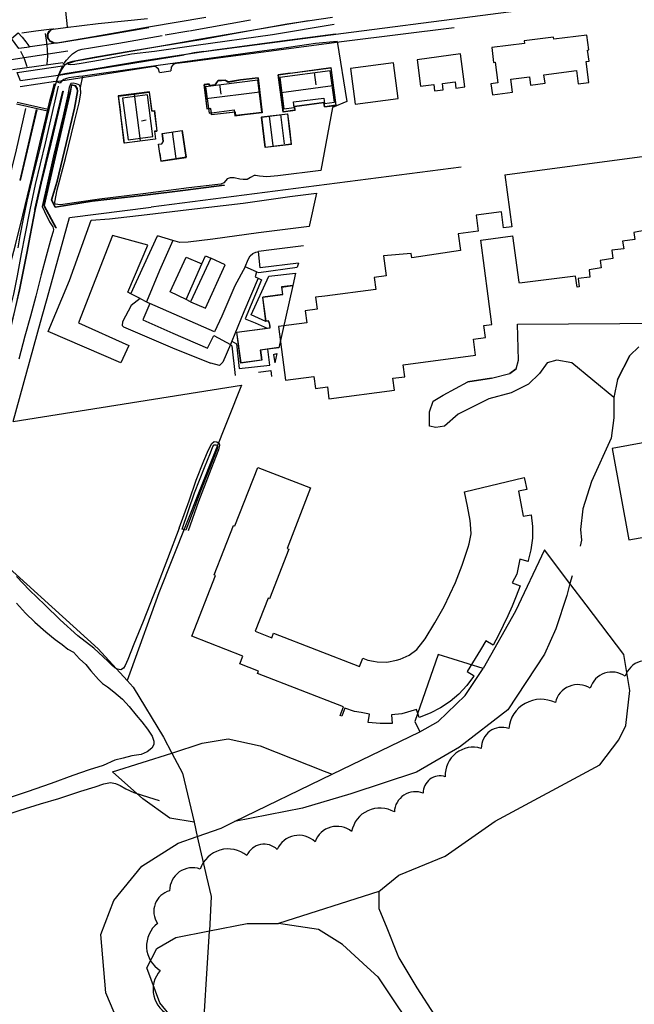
# Model space of a CAD drawing. Header units: metres. Extents: x 89795 to 94000, y 463250 to 466585.
# Tile 233 of 243: x 91450 to 91632, y 465790 to 466082. Entities that reach past the tile are written whole.
import ezdxf

# ---------------------------------------------------------------- set-up
doc = ezdxf.new("R2010")
doc.units = ezdxf.units.M
doc.layers.add('96.0_forest', color=71, linetype='Continuous')
doc.layers.add('XXX_Background', color=3, linetype='Continuous')

msp = doc.modelspace()

# ---------------------------------------------------------------- linework, layer by layer
at = {"layer": '96.0_forest'}
msp.add_lwpolyline([(91640.48, 465890.4, 0.520567), (91629.77, 465887.12, 0.520567), (91619.42, 465883.57, 0.520567), (91609.08, 465879.32, 0.520567), (91595.21, 465871.63, 0.520567), (91587.08, 465865.73, 0.520567), (91576.4, 465857.32, 0.520567), (91569.84, 465852.39, 0.520567), (91561.28, 465846.84, 0.520567), (91548.59, 465841.01, 0.520567), (91537.72, 465838, 0.520567), (91526.52, 465835.73, 0.520567), (91517.5, 465833.94, 0.520567), (91503.64, 465829.89, 0.520567), (91494.56, 465823.44, 0.520567), (91490.98, 465813.78, 0.520567), (91491.78, 465799.75, 0.520567), (91494.96, 465786.37, 0.520567)], format="xyb", dxfattribs=at)
at = {"layer": 'XXX_Background'}
for points in [[(91504.74, 466072.6), (91546.17, 466078.02), (91584.48, 466083.01), (91608.09, 466086.08), (91619.07, 466087.68), (91629.78, 466089.63), (91629.7, 466090.36)], [(91500, 466075.68), (91502.63, 466076.14), (91535.8, 466081.83)], [(91460.13, 466079.32), (91459.07, 466078.82), (91458.44, 466077.83), (91458.42, 466076.65), (91459.04, 466075.65), (91460.1, 466075.13), (91461.27, 466075.24)], [(91463.13, 466075.5), (91475.79, 466077.55), (91488.41, 466079.75)], [(91500, 466069.57), (91546.34, 466075.64), (91579.01, 466079.7)], [(91461.27, 466075.24), (91463.13, 466075.5)], [(91466.71, 466069.89), (91500, 466075.68)], [(91619.05, 466069.74), (91618.63, 466073.03), (91618.99, 466073.08), (91618.42, 466077.51), (91608.63, 466076.26), (91608.54, 466076.92), (91599.83, 466075.81), (91599.93, 466075.04), (91590.16, 466073.79), (91590.72, 466069.38), (91591.16, 466069.44), (91591.95, 466063.31), (91589.94, 466063.05), (91590.36, 466059.76), (91596.32, 466060.52), (91595.82, 466064.41), (91601.37, 466065.12), (91601.69, 466062.66), (91606.01, 466063.21), (91605.68, 466065.72), (91615.3, 466066.95), (91615.8, 466063.03), (91618.96, 466063.43), (91618.17, 466069.63), (91619.05, 466069.74)], [(91504.74, 466072.6), (91501.81, 466072.19), (91500, 466071.87)], [(91461.69, 466065.64), (91498.89, 466071.65)], [(91463.48, 466068.72), (91466.71, 466069.89)], [(91500, 466071.87), (91499.45, 466071.76), (91498.89, 466071.65)], [(91582.16, 466062.08), (91580.87, 466071.88), (91568.02, 466070.19), (91569.06, 466062.3), (91572.95, 466062.81), (91573.2, 466060.92), (91575.76, 466061.25), (91575.52, 466063.12), (91579.28, 466063.61), (91579.52, 466061.73), (91582.16, 466062.08)], [(91461.03, 466063.72), (91489.43, 466068.21)], [(91463.48, 466068.72), (91462.49, 466067.24), (91461.69, 466065.64)], [(91491.57, 466066.39), (91491.23, 466067.36), (91490.44, 466068.02), (91489.43, 466068.21)], [(91491.57, 466066.39), (91494.89, 466066.84)], [(91496.69, 466069.14), (91495.66, 466068.78), (91494.99, 466067.92), (91494.89, 466066.84)], [(91496.69, 466069.14), (91500, 466069.57)], [(91543.49, 466057.53), (91542.27, 466066.86), (91527.29, 466064.9), (91528.5, 466055.61), (91531.58, 466056.01), (91531.37, 466057.64), (91540.34, 466058.81), (91540.56, 466057.14), (91543.49, 466057.53)], [(91562.44, 466058.67), (91561.06, 466069.27), (91548.24, 466067.6), (91549.61, 466057.01), (91562.44, 466058.67)], [(91461.69, 466065.64), (91461.33, 466064.69), (91461.03, 466063.72)], [(91521.96, 466054.56), (91520.71, 466064.11), (91505.26, 466062.09), (91506.28, 466054.32), (91513.72, 466055.3), (91513.96, 466053.51), (91521.96, 466054.56)], [(91489.61, 466047.38), (91487.97, 466059.76), (91480.62, 466058.79), (91482.25, 466046.41), (91489.61, 466047.38)], [(91594.05, 466035.97), (91635.53, 466041.54)], [(91581.1, 466038.26), (91489.06, 466026.42)], [(91594.05, 466035.97), (91596.12, 466020.57)], [(91464.88, 466023.36), (91489.06, 466026.42)], [(91458.73, 466001.08), (91464.88, 466023.36)], [(91596.12, 466020.57), (91593.69, 466020.26), (91593.06, 466025.02), (91585.51, 466024), (91586.12, 466019.26), (91580.19, 466018.5), (91580.93, 466013.55), (91566.49, 466011.41), (91566.31, 466012.66), (91558.06, 466011.96), (91558.84, 466006.02), (91555.28, 466005.55), (91555.75, 466002), (91540.65, 466000)], [(91589.09, 466000), (91586.9, 466016.64), (91596.48, 466017.91)], [(91635.92, 466019.58), (91632.35, 466018.88), (91632.66, 466016.82), (91629, 466016.3), (91629.36, 466014), (91625.78, 466013.59), (91626.13, 466011.12), (91622.37, 466010.54), (91622.66, 466008.42), (91619.08, 466007.82), (91619.32, 466005.65), (91615.83, 466005.22), (91616.12, 466002.79), (91615.57, 466002.66), (91615.06, 466005.94), (91598.37, 466003.84), (91598.33, 466004.16), (91596.48, 466017.91)], [(91456.29, 465992.25), (91458.73, 466001.08)], [(91540.65, 466000), (91537.9, 465999.64), (91538.38, 465996.08), (91534.83, 465995.6), (91535.3, 465992.06), (91526.93, 465990.93), (91529, 465975.04), (91537.35, 465976.14), (91537.82, 465972.57), (91541.39, 465973.03), (91541.85, 465969.48), (91561.29, 465972.03), (91560.82, 465975.6), (91564.38, 465976.08), (91563.92, 465979.64), (91585.35, 465982.45), (91584.73, 465987.22), (91588.29, 465987.69), (91587.82, 465991.25), (91590.19, 465991.56), (91589.09, 466000)], [(91448.16, 465962.78), (91456.29, 465992.25)], [(91597.78, 465991.63), (91643.29, 465991.98)], [(91598.15, 465980.95), (91597.78, 465991.63)], [(91633.82, 465984.93), (91631.18, 465982.37)], [(91631.18, 465982.37), (91627.51, 465975.25)], [(91627.51, 465975.25), (91631.18, 465982.37)], [(91597.41, 465978.45), (91598.15, 465980.95)], [(91606.59, 465980.23), (91604.39, 465977.03)], [(91609.52, 465980.95), (91606.59, 465980.23)], [(91613.93, 465980.23), (91609.52, 465980.95)], [(91626.4, 465969.91), (91613.93, 465980.23)], [(91590.07, 465975.6), (91595.58, 465977.03)], [(91595.58, 465977.03), (91597.41, 465978.45)], [(91597.41, 465978.45), (91595.58, 465977.03)], [(91604.39, 465977.03), (91601.08, 465973.83)], [(91601.08, 465973.83), (91604.39, 465977.03)], [(91448.16, 465962.78), (91515.91, 465973.59)], [(91515.91, 465973.59), (91491.38, 465911.94)], [(91575.76, 465970.62), (91583.1, 465974.54)], [(91583.1, 465974.54), (91590.07, 465975.6)], [(91590.07, 465975.6), (91583.1, 465974.54)], [(91601.08, 465973.83), (91595.95, 465971.33)], [(91627.51, 465975.25), (91626.4, 465969.91)], [(91572.83, 465968.84), (91575.76, 465970.62)], [(91595.95, 465971.33), (91589.34, 465969.55)], [(91571.73, 465965.64), (91572.83, 465968.84)], [(91589.34, 465969.55), (91580.17, 465964.92)], [(91626.4, 465969.91), (91626.4, 465963.86)], [(91571.73, 465961.36), (91571.73, 465965.64)], [(91580.17, 465964.92), (91576.13, 465961.36)], [(91626.4, 465963.86), (91625.67, 465957.8)], [(91573.56, 465961.01), (91571.73, 465961.36)], [(91576.13, 465961.36), (91573.56, 465961.01)], [(91625.67, 465957.8), (91619.8, 465944.99)], [(91635.66, 465956.57), (91625.9, 465954.77), (91630.89, 465927.61), (91639.85, 465929.26), (91639.02, 465933.81), (91643.77, 465934.68), (91643.31, 465937.19)], [(91546.21, 465878.05), (91520.68, 465888), (91520.94, 465888.65), (91515.36, 465890.82), (91516.26, 465893.15), (91501.16, 465899.03), (91508.19, 465917.1), (91507.83, 465917.24), (91513.55, 465931.92), (91513.96, 465931.77), (91520.74, 465949.16), (91536.42, 465943.05), (91529.43, 465925.1), (91529.99, 465924.89), (91524.26, 465910.17), (91523.81, 465910.34), (91519.97, 465900.48), (91524.88, 465898.56), (91525.41, 465899.91), (91550.9, 465889.99)], [(91582.05, 465941.88), (91599.81, 465946.16), (91599.92, 465945.74), (91599.86, 465945.72), (91600.57, 465942.59), (91598.13, 465942.04)], [(91619.8, 465944.99), (91617.23, 465936.8)], [(91583.73, 465933.41), (91582.98, 465937.67), (91582.05, 465941.88)], [(91598.13, 465942.04), (91598.86, 465938.38), (91599.47, 465934.7)], [(91617.23, 465936.8), (91616.5, 465930.75)], [(91599.47, 465934.7), (91601.92, 465935.11), (91602.28, 465931.56), (91602.25, 465928.12), (91601.82, 465924.7), (91601.03, 465921.46), (91600.98, 465921.22), (91598.56, 465921.88), (91597.65, 465917.47), (91596.23, 465914.83), (91598.59, 465914.02), (91597.42, 465910.91), (91596.22, 465907.97), (91594.93, 465905.06), (91593.56, 465902.17), (91592.14, 465899.33), (91590.58, 465896.41), (91588.39, 465897.63), (91586.88, 465895.03), (91585.26, 465892.37), (91582.84, 465888.56), (91584.95, 465887.22), (91584.8, 465887.03), (91582.8, 465884.36), (91580.45, 465881.86), (91577.82, 465879.64), (91574.96, 465877.72), (91571.91, 465876.15), (91568.59, 465874.88), (91567.83, 465877.26), (91563.45, 465876.02), (91560.44, 465875.65), (91560.63, 465873.16), (91557.06, 465873.08), (91553.52, 465873.41), (91553.88, 465875.86), (91551.42, 465876.33), (91549.43, 465876.7), (91546.57, 465877.67), (91545.64, 465875.3), (91545.2, 465875.47), (91546.21, 465878.05)], [(91583.51, 465926.5), (91584.07, 465929.38), (91583.92, 465932.31)], [(91583.92, 465932.31), (91583.73, 465933.41)], [(91616.5, 465930.75), (91616.86, 465927.54)], [(91438.31, 465926.97), (91473.36, 465895.26)], [(91583.19, 465925.42), (91583.51, 465926.5)], [(91616.86, 465927.54), (91616.39, 465925.78)], [(91579.39, 465914.98), (91581.44, 465920.15), (91583.19, 465925.42)], [(91605.84, 465924.65), (91597.19, 465906.46)], [(91613.4, 465914.68), (91605.84, 465924.65)], [(91576.03, 465907.82), (91577.77, 465911.37), (91579.39, 465914.98)], [(91614.01, 465916.94), (91613.4, 465914.68)], [(91491.38, 465911.94), (91483.15, 465889.11)], [(91613.4, 465914.68), (91612.46, 465911.16)], [(91618.19, 465908.38), (91613.4, 465914.68)], [(91612.46, 465911.16), (91609.16, 465901.2)], [(91570.38, 465898.25), (91573.33, 465902.96), (91576.03, 465907.82)], [(91597.19, 465906.46), (91587.66, 465889.47)], [(91629.38, 465893.64), (91618.19, 465908.38)], [(91609.16, 465901.2), (91605.85, 465893.72)], [(91563.01, 465892.23), (91565.64, 465893.38), (91567.93, 465895.1), (91569.76, 465897.32)], [(91569.76, 465897.32), (91570.38, 465898.25)], [(91473.36, 465895.26), (91481.99, 465885.89)], [(91550.9, 465889.99), (91551.88, 465892.47)], [(91551.88, 465892.47), (91553.43, 465891.94), (91555.04, 465891.6)], [(91555.04, 465891.6), (91556.14, 465891.44)], [(91556.14, 465891.44), (91559.08, 465891.31), (91561.95, 465891.89)], [(91561.95, 465891.89), (91563.01, 465892.23)], [(91574.25, 465893.64), (91567.39, 465873.66)], [(91587.66, 465889.47), (91574.25, 465893.64)], [(91605.85, 465893.72), (91594.95, 465877.16)], [(91631.17, 465882.91), (91629.38, 465893.64)], [(91483.15, 465889.11), (91481.99, 465885.89)], [(91582.29, 465881.41), (91587.66, 465889.47)], [(91481.99, 465885.89), (91483.79, 465883.94)], [(91483.79, 465883.94), (91492.72, 465869.04)], [(91629.98, 465872.47), (91631.17, 465882.91)], [(91574.25, 465873.66), (91582.29, 465881.41)], [(91594.95, 465877.16), (91580.64, 465866.12)], [(91567.39, 465873.66), (91568.88, 465870.68)], [(91568.88, 465870.68), (91574.25, 465873.66)], [(91627.89, 465868.29), (91629.98, 465872.47)], [(91492.72, 465869.04), (91495.24, 465864.26)], [(91504.18, 465867.25), (91511.96, 465868.59)], [(91511.96, 465868.59), (91521.49, 465866.51)], [(91542.81, 465858.03), (91568.88, 465870.68)], [(91622.23, 465860.84), (91627.89, 465868.29)], [(91495.24, 465864.26), (91504.18, 465867.25)], [(91521.49, 465866.51), (91540.42, 465858.98)], [(91580.64, 465866.12), (91567.8, 465858.65)], [(91477.59, 465858.77), (91495.24, 465864.26)], [(91495.24, 465864.26), (91498.38, 465858.32)], [(91591.23, 465844.14), (91622.23, 465860.84)], [(91486.63, 465850.7), (91477.59, 465858.77)], [(91498.38, 465858.32), (91501.82, 465843.84)], [(91513.82, 465843.97), (91542.81, 465858.03)], [(91540.42, 465858.98), (91542.81, 465858.03)], [(91567.8, 465858.65), (91548.35, 465852.24)], [(91494.67, 465845.04), (91486.63, 465850.7)], [(91548.35, 465852.24), (91534.04, 465847.97)], [(91534.04, 465847.97), (91513.82, 465843.97)], [(91501.82, 465843.84), (91494.67, 465845.04)], [(91501.82, 465843.84), (91502.77, 465839.58)], [(91502.77, 465839.58), (91509.87, 465842.06)], [(91509.87, 465842.06), (91513.82, 465843.97)], [(91576.33, 465833.71), (91591.23, 465844.14)], [(91497.06, 465837.58), (91502.77, 465839.58)], [(91502.77, 465839.58), (91505.55, 465827.55)], [(91486.33, 465830.72), (91497.06, 465837.58)], [(91562.62, 465828.04), (91576.33, 465833.71)], [(91477.98, 465820.59), (91486.33, 465830.72)], [(91505.55, 465827.55), (91506.89, 465821.78)], [(91556.66, 465823.27), (91562.62, 465828.04)], [(91506.89, 465821.78), (91506.43, 465811.52)], [(91556.66, 465823.27), (91526.86, 465813.73)], [(91556.66, 465823.27), (91556.66, 465818.2)], [(91474.11, 465810.45), (91477.98, 465820.59)], [(91556.66, 465818.2), (91559, 465812.47)], [(91506.43, 465811.52), (91517.62, 465813.73)], [(91517.62, 465813.73), (91526.86, 465813.73)], [(91538.78, 465811.94), (91526.86, 465813.73)], [(91559, 465812.47), (91562.14, 465804.78)], [(91475.6, 465793.16), (91474.11, 465810.45)], [(91490.8, 465806.28), (91496.46, 465809.55)], [(91496.46, 465809.55), (91506.43, 465811.52)], [(91504.13, 465774.96), (91506.43, 465811.52)], [(91545.93, 465807.47), (91538.78, 465811.94)], [(91547.08, 465806.42), (91545.93, 465807.47)], [(91487.82, 465800.61), (91490.8, 465806.28)], [(91553.2, 465800.82), (91547.08, 465806.42)], [(91562.14, 465804.78), (91562.62, 465803.59)], [(91553.2, 465800.82), (91556.36, 465797.93)], [(91562.62, 465803.59), (91567.99, 465794.65)], [(91491.69, 465790.17), (91487.82, 465800.61)], [(91556.36, 465797.93), (91569.48, 465778.25)], [(91556.36, 465797.93), (91569.48, 465778.25), (91587.06, 465751.11)], [(91478.15, 465787.35), (91475.6, 465793.16)], [(91567.99, 465794.65), (91573.17, 465786.49)], [(91504.13, 465774.96), (91491.69, 465790.17)]]:
    msp.add_lwpolyline(points, dxfattribs=at)
for points in [[(91464.21, 466079.93, 0.22), (91463.16, 466090.23, 0.05)], [(91449.66, 466014.37, 0.36), (91450.17, 466017.87, 0.32), (91451.21, 466022.9, 0.35), (91452.3, 466028.18, 0.39), (91453.76, 466034.43, 0.3), (91456.01, 466043.54, 0.28), (91457.88, 466051.68, 0.28), (91459.23, 466057.12, 0.23), (91460.15, 466060.82, 0.21), (91460.62, 466062.39, 0.21), (91460.99, 466063.58, 0.24), (91461.31, 466064.69, 0.23), (91461.67, 466065.56, 0.23), (91462.03, 466066.55, 0.22), (91462.41, 466067.26, 0.17), (91462.82, 466067.86, 0.16), (91463.37, 466068.47, 0.16), (91463.74, 466068.85, 0.16), (91464.26, 466069.22, 0.19), (91464.86, 466069.45, 0.19), (91465.84, 466069.7, 0.19), (91472.67, 466071.01, 0.18), (91483.17, 466072.8, 0.11), (91504.44, 466076.3, 0.16), (91515.7, 466078.32, 0.07), (91529.47, 466080.81, 0.12), (91542.95, 466082.85, 0.11)], [(91505.36, 466082.7, 0.19), (91488.29, 466079.82, 0.2), (91472.08, 466076.94, 0.22), (91461.7, 466075.21, 0.27), (91460.9, 466075.12, 0.27), (91460.33, 466075.21, 0.26), (91459.67, 466075.44, 0.24), (91459.01, 466075.83, 0.24), (91458.54, 466076.28, 0.23), (91458.27, 466076.96, 0.21), (91458.27, 466077.63, 0.21), (91458.48, 466078.22, 0.21), (91458.84, 466078.66, 0.21), (91459.18, 466078.96, 0.21), (91459.57, 466079.16, 0.24), (91460.01, 466079.26, 0.24), (91463.62, 466079.71, 0.24), (91473.36, 466080.96, 0.28), (91487.97, 466082.4, 0.28)], [(91500.48, 466078.8, 0.03), (91518.62, 466082.05, 0.04)], [(91450.68, 466078.2, 0.19), (91454.85, 466078.72, 0.2), (91459.6, 466079.33, 0.19)], [(91464.26, 466069.22, 0.19), (91464.42, 466068.82, 0.26), (91465.16, 466068.74, 0.26), (91466.46, 466068.81, 0.26), (91468.35, 466069.19, 0.24), (91474.02, 466070.16, 0.22), (91483.21, 466071.9, 0.18), (91490.08, 466072.68, 0.14), (91502.44, 466074.49, 0.14), (91525.14, 466077.68, 0.15), (91543.37, 466080.73, 0.08)], [(91493.27, 466077.52, 0.02), (91500.24, 466078.75, 0.03)], [(91457.64, 466077.96, 0.16), (91458.06, 466075.27, 0.2), (91458.24, 466073.33, 0.19), (91458.27, 466071.27, 0.17), (91458.09, 466068.82, 0.19)], [(91544.32, 466075.62, 0.15), (91537.91, 466074.98, 0.21), (91527.21, 466073.43, 0.21), (91520.54, 466072.49, 0.22), (91509.16, 466070.94, 0.27), (91488.34, 466068.05, 0.35), (91468.84, 466065.34, 0.35), (91467.61, 466065.17, 0.35), (91464.61, 466064.77, 0.31), (91463.98, 466064.57, 0.31), (91463.18, 466064.29, 0.31), (91462.53, 466063.92, 0.31), (91462.1, 466063.21, 0.31), (91460.99, 466063.58, 0.24)], [(91543.84, 466077.74, 0.11), (91527.87, 466075.71, 0.24), (91508, 466073.03, 0.25), (91486.2, 466069.72, 0.3), (91472.17, 466067.39, 0.31), (91463.5, 466066.01, 0.29), (91461.67, 466065.56, 0.23)], [(91462.99, 466068.8, 0.13), (91463.92, 466070.05, 0.14), (91464.9, 466071.16, 0.14), (91465.78, 466071.91, 0.14), (91466.65, 466072.53, 0.12), (91467.51, 466073, 0.12), (91468.62, 466073.3, 0.14), (91471.09, 466073.74, 0.14), (91479.5, 466075.14, 0.14), (91492.39, 466077.35, 0.04)], [(91544.32, 466075.62, 0.15), (91547.12, 466057.76, 0.21), (91542.93, 466056.01, 0.18), (91539.44, 466037.3, -0.17)], [(91464.37, 466072.69, 0.11), (91447.57, 466070.18, 0.13)], [(91452.32, 466068.04, 0.18), (91451.51, 466070.42, 0.17), (91450.43, 466072.66, 0.19)], [(91453.17, 466074.07, 0.19), (91460.14, 466075.07, 0.2)], [(91447.96, 466067.3, 0.19), (91462.9, 466069.33, 0.14)], [(91530.37, 466066.15, 3.27), (91542.37, 466067.78, 3.27), (91543.88, 466056.67, 2.88), (91540.6, 466056.22, 2.88), (91540.43, 466057.49, 3.56), (91531.62, 466056.29, 3.63), (91531.77, 466055.18, 2.73), (91528.34, 466054.71, 2.73), (91526.85, 466065.68, 3.2), (91530.37, 466066.15, 3.27)], [(91530.36, 466066.2, 0.31), (91542.41, 466067.84, 0.31), (91543.93, 466056.63, 0.31)], [(91468.1, 466061.92, -0.06), (91468.84, 466065.34, 0.35)], [(91515.58, 466064.18, 4.46), (91520.78, 466064.77, 4.46), (91521.95, 466054.48, 4.08), (91514.22, 466053.6, 4.08), (91514.1, 466054.64, 5.62), (91507, 466053.84, 5.62), (91506.78, 466055.73, 7.09), (91505.68, 466055.6, 5.79), (91504.86, 466062.77, 4.39), (91506.28, 466062.93, 4.39), (91506.33, 466062.51, 4.75), (91508.15, 466062.72, 3.93), (91508.97, 466063.93, 3.93), (91511.01, 466064.09, 3.87), (91511.99, 466063.53, 3.87), (91515.58, 466064.18, 4.46)], [(91520.82, 466064.83, 0.39), (91522, 466054.43, 0.39), (91514.18, 466053.54, 0.39), (91514.06, 466054.59, 0.39), (91506.95, 466053.78, 0.39)], [(91508.12, 466062.77, 0.39), (91508.95, 466063.98, 0.39)], [(91520.82, 466064.83, 0.39), (91515.57, 466064.23, 0.39), (91512, 466063.58, 0.39), (91511.03, 466064.14, 0.39), (91508.95, 466063.98, 0.39)], [(91530.36, 466066.2, 0.31), (91526.79, 466065.72, 0.31)], [(91531.83, 466055.13, 0.31), (91528.29, 466054.65, 0.31), (91526.79, 466065.72, 0.31)], [(91538.07, 466062.69, 8.22), (91537.62, 466066.43, 8.22)], [(91430.57, 465951.53, 1.69), (91433.71, 465962.08, 1.45), (91437.36, 465974.26, 1.1), (91440.15, 465983.87, 0.85), (91443.01, 465993.69, 0.67), (91446.29, 466005.47, 0.41), (91448.85, 466015.26, 0.31), (91451, 466024.01, 0.29), (91453.66, 466035.11, 0.29), (91456.06, 466045.33, 0.2), (91457.82, 466052.68, 0.18), (91459.05, 466058.02, 0.14), (91459.81, 466060.87, 0.11), (91460.38, 466063.09, 0.11)], [(91461.48, 466062.37, 0.95), (91457.59, 466045.39, 1.04), (91454.69, 466033.15, 1.08), (91453.08, 466025.58, 1.11), (91451.59, 466018.09, 1.13), (91450.55, 466012.52, 1.19), (91449.35, 466006.06, 1.24), (91448.19, 466000.59, 1.36), (91447.38, 465996.97, 1.4), (91446.32, 465992.97, 1.47), (91443.84, 465984.55, 1.53), (91440.72, 465974.03, 1.81), (91436.72, 465960.6, 2.15), (91433.63, 465950.54, 2.48)], [(91466.83, 466063.02, 0.12), (91465.96, 466063.2, 0.12), (91465.25, 466063.13, 0.13), (91465.01, 466062.71, 0.13), (91464.77, 466061.89, 0.13), (91464.32, 466059.77, 0.13), (91462.93, 466053.56, 0.15), (91460.12, 466041.63, 0.27), (91456.75, 466026.63, 0.34), (91457.41, 466025.16, 0.3), (91458.93, 466022.08, 0.3), (91459.91, 466020.53, 0.3), (91460.13, 466019.74, 0.3), (91459.97, 466019.17, 0.3), (91459.44, 466017.33, 0.3), (91457.88, 466011.81, 0.31), (91456.39, 466006.27, 0.07), (91454.86, 465999.97, 0.14), (91453.24, 465994, 0.14), (91451.55, 465988.09, 0.03), (91449.79, 465981.28, 0.04)], [(91460.66, 466063.73, 0.16), (91450.17, 466062.1, 0.18)], [(91510.77, 466032.92, -0.25), (91510.78, 466032.83, -0.53), (91499.26, 466031.32, -0.53), (91487.34, 466029.91, -0.53), (91471.62, 466028.1, -0.53), (91460.59, 466026.29, -0.53), (91459.5, 466028.56, -0.53), (91461.16, 466034.11, -0.53), (91463.84, 466045.31, -0.53), (91466.29, 466055.82, -0.53), (91467.26, 466060.74, -0.53), (91467.15, 466061.57, -0.53), (91466.66, 466062.33, -0.53), (91465.48, 466062.64, -0.53), (91465.07, 466060.39, -0.53), (91463.37, 466053.16, -0.53), (91459.97, 466038.56, -0.53), (91457.3, 466026.92, -0.53), (91460.88, 466020.29, -0.53), (91460.77, 466020.27, 0.06), (91457.2, 466026.9, 0.15), (91459.88, 466038.58, 0.08), (91463.27, 466053.18, 0.08), (91464.97, 466060.41, 0)], [(91510.77, 466032.92, -0.25), (91499.25, 466031.42, -0.09), (91487.33, 466030.01, 0.01), (91471.6, 466028.2, -0.06), (91460.65, 466026.4, -0.34), (91459.6, 466028.57, -0.34), (91461.26, 466034.09, -0.33), (91463.94, 466045.28, -0.29), (91466.39, 466055.8, -0.29), (91467.36, 466060.74, -0.29), (91467.24, 466061.6, -0.26), (91466.73, 466062.42, -0.22), (91465.4, 466062.76, -0.1), (91464.97, 466060.41, 0)], [(91508.9, 466033.13, -0.09), (91500.27, 466032.11, 0), (91486.68, 466030.4, 0.01), (91473.71, 466028.8, -0.03), (91462.18, 466027.08, -0.03), (91460.62, 466027.28, -0.03), (91460.48, 466027.86, -0.03), (91461.21, 466031.51, -0.03), (91463.64, 466040.83, -0.06), (91466.29, 466051.8, -0.12), (91467.69, 466057.4, -0.12), (91468.21, 466060.2, -0.12), (91468.1, 466061.92, -0.06)], [(91468.1, 466061.92, -0.06), (91467.68, 466062.73, -0.06), (91466.83, 466063.02, 0.12)], [(91508.12, 466062.77, 0.39), (91506.37, 466062.57, 0.39), (91506.32, 466062.99, 0.39), (91504.81, 466062.82, 0.39), (91505.63, 466055.55, 0.39), (91506.74, 466055.67, 0.39), (91506.95, 466053.78, 0.39)], [(91509.87, 466059.91, 8.23), (91509.44, 466062.82, 8.23)], [(91527.64, 466060.49, 9.29), (91543.03, 466062.49, 9.25)], [(91462.92, 466060.83, 2.99), (91459.21, 466045.26, 2.99), (91456.39, 466033.51, 2.94), (91454.63, 466025.75, 2.94), (91453.13, 466017.95, 2.95), (91452.14, 466012.74, 2.95), (91451.18, 466007.76, 2.97), (91449.99, 466001.88, 2.97), (91448.67, 465996.05, 2.97), (91447.13, 465989.64, 3.01), (91445.57, 465984, 3.32), (91443.72, 465977.47, 3.43), (91441.32, 465969.64, 3.5), (91438.74, 465961.37, 3.71), (91435.17, 465950.11, 3.71)], [(91454.58, 466025.76, 0.43), (91456.35, 466033.53, 0.36), (91459.16, 466045.27, 0.32), (91462.87, 466060.85, 0.22)], [(91462.97, 466060.82, 0.22), (91459.26, 466045.25, 0.32), (91456.44, 466033.5, 0.36), (91454.68, 466025.74, 0.43)], [(91462.87, 466060.85, 0.22), (91462.97, 466060.82, 0.22)], [(91489.3, 466054.99, 0.41), (91488.59, 466060.61, 0.41), (91479.34, 466059.43, 0.41), (91479.95, 466054.62, 0.41)], [(91480, 466054.62, 3), (91479.4, 466059.39, 3), (91488.54, 466060.55, 3), (91489.26, 466054.94, 3), (91489.99, 466055.03, 3), (91490.75, 466049.05, 3), (91490.05, 466048.96, 3), (91490.35, 466046.61, 3), (91481.17, 466045.45, 2.97), (91480, 466054.62, 3)], [(91484.08, 466059.99, 8.45), (91485.85, 466046.05, 8.45)], [(91505.46, 466058.65, 9.13), (91521.33, 466060.69, 9.13)], [(91424.26, 465953.43, 1.88), (91427.38, 465963.66, 1.63), (91430.82, 465975.07, 1.24), (91434.07, 465986.24, 0.94), (91437.31, 465997.79, 0.72), (91440.37, 466009.05, 0.48), (91443.4, 466020.58, 0.36), (91446.34, 466032.18, 0.4), (91449.08, 466043.41, 0.28), (91451.9, 466055.73, 0.28)], [(91458.34, 466054.93, 0.22), (91449.15, 466056.99, 0.28)], [(91449.28, 466057.55, 0.27), (91458.47, 466055.51, 0.17)], [(91454.96, 466055.44, 0.25), (91450.07, 466034.45, 0.31)], [(91450.35, 466034.33, 0.31), (91455.21, 466055.34, 0.28)], [(91489.3, 466054.99, 0.41), (91490.04, 466055.09, 0.41), (91490.81, 466049.01, 0.41)], [(91531.83, 466055.13, 0.31), (91531.68, 466056.25, 0.31), (91540.39, 466057.43, 0.31)], [(91540.56, 466056.17, 0.31), (91540.39, 466057.43, 0.31)], [(91540.56, 466056.17, 0.31), (91543.93, 466056.63, 0.31)], [(91490.1, 466048.92, 0.41), (91490.4, 466046.57, 0.41), (91481.12, 466045.39, 0.41), (91479.95, 466054.62, 0.41)], [(91487.65, 466052.24, 7.38), (91486.24, 466051.98, 7.39)], [(91521.82, 466053.21, 0.36), (91529.64, 466054.15, 0.36)], [(91521.82, 466053.21, 0.36), (91522.93, 466044.1, 0.36)], [(91530.13, 466049.69, 2.16), (91530.69, 466045.09, 2.16), (91522.97, 466044.16, 2.16), (91521.88, 466053.16, 2.17), (91529.6, 466054.1, 2.17), (91530.13, 466049.69, 2.16)], [(91524.07, 466053.46, 4.34), (91525.24, 466044.63, 4.34)], [(91527.47, 466053.91, 4.4), (91528.56, 466045.18, 4.4)], [(91530.74, 466045.05, 0.36), (91530.18, 466049.7, 0.36), (91529.64, 466054.15, 0.36)], [(91491.65, 466042.29, 0.27), (91491.98, 466040.05, 0.27), (91499.52, 466041.17, 0.27), (91498.34, 466049.21, 0.27)], [(91492.7, 466046.02, 0.27), (91492.36, 466048.32, 0.27), (91498.34, 466049.21, 0.27)], [(91490.1, 466048.92, 0.41), (91490.81, 466049.01, 0.41)], [(91491.7, 466042.3, 1.76), (91491.29, 466045.06, 1.76), (91492.21, 466045.19, 2.21), (91492.75, 466046, 2.37), (91492.41, 466048.28, 2.59), (91498.29, 466049.15, 2.59), (91499.47, 466041.21, 2.59), (91492.02, 466040.11, 1.76), (91491.7, 466042.3, 1.76)], [(91496.53, 466040.83, 5.84), (91495.47, 466048.81, 5.84)], [(91491.65, 466042.29, 0.27), (91491.23, 466045.1, 0.27), (91492.18, 466045.24, 0.27)], [(91492.7, 466046.02, 0.27), (91492.18, 466045.24, 0.27)], [(91530.74, 466045.05, 0.36), (91522.93, 466044.1, 0.36)], [(91539.44, 466037.3, -0.17), (91526.64, 466035.66, -0.14), (91523.46, 466035.45, -0.14), (91521.28, 466035.59, -0.14), (91520.1, 466035.76, -0.14), (91519.62, 466035.76, -0.14), (91518.6, 466035.19, -0.14), (91517.55, 466034.65, -0.14), (91516.38, 466034.6, -0.14), (91515.45, 466034.76, -0.1), (91513.72, 466035.1, -0.01), (91512.51, 466035.12, -0.04), (91511.6, 466034.81, -0.06), (91511.21, 466034.29, -0.06), (91510.64, 466033.6, -0.06), (91509.76, 466033.25, -0.06), (91508.9, 466033.13, -0.09)], [(91510.78, 466032.83, -0.53), (91510.77, 466032.92, -0.25)], [(91471.27, 466022.54, -0.06), (91476.7, 466022.96, -0.06), (91487.88, 466024.22, -0.05), (91500.31, 466025.67, -0.21), (91516.35, 466027.64, -0.2), (91530.21, 466029.54, -0.25), (91538.13, 466030.6, -0.27), (91536.07, 466021.13, -0.06), (91535.95, 466020.69, -0.01)], [(91454.58, 466025.76, 0.43), (91453.08, 466017.96, 0.47), (91452.09, 466012.75, 0.48), (91451.13, 466007.77, 0.43), (91449.94, 466001.89, 0.46), (91448.62, 465996.07, 0.71), (91447.09, 465989.66, 0.75), (91445.53, 465984.01, 0.98), (91443.67, 465977.48, 1.03), (91441.27, 465969.66, 1.3), (91438.7, 465961.39, 1.46), (91435.12, 465950.13, 1.81)], [(91435.21, 465950.1, 1.81), (91438.79, 465961.36, 1.46), (91441.37, 465969.62, 1.3), (91443.77, 465977.46, 1.03), (91445.62, 465983.98, 0.98), (91446.5, 465987.17, 0.69), (91447.18, 465989.63, 0.75), (91448.72, 465996.04, 0.71), (91450.04, 466001.87, 0.46), (91451.23, 466007.75, 0.43), (91452.19, 466012.73, 0.48), (91453.18, 466017.94, 0.47), (91454.68, 466025.74, 0.43)], [(91467.49, 465992.11, 0.09), (91482.47, 465985.29, 0.13), (91480.07, 465980.14, 0.13), (91458.53, 465989.53, 0.2), (91464.82, 466004.67, 0.2), (91471.27, 466022.54, -0.06)], [(91460.77, 466020.27, 0.06), (91460.88, 466020.29, -0.53)], [(91535.95, 466020.69, -0.01), (91520.92, 466018.75, 0.06), (91507.43, 466016.94, 0.03), (91500.1, 466016.02, -0.02), (91497.59, 466015.91, -0.07), (91495.57, 466016.51, -0.14), (91490.96, 466017.91, -0.16)], [(91483.09, 466000.65, 0.02), (91482.15, 466001.12, 0.09), (91488.13, 466015.08, 0.09), (91477.62, 466017.96, 0.09), (91467.49, 465992.11, 0.09)], [(91483.09, 466000.65, 0.02), (91490.96, 466017.91, -0.16)], [(91495.57, 466016.51, -0.14), (91491.56, 466007.57, -0.1), (91487.69, 465998.33, 0)], [(91534.3, 466014.91, -0.02), (91524.83, 466013.69, -0.02), (91520.97, 466013.24, -0.02)], [(91499.47, 465999.01, -0.06), (91494.75, 466001.25, -0.12), (91499.48, 466011.58, -0.1), (91504.13, 466009.58, -0.06)], [(91500.76, 465998.34, -0.09), (91505.2, 465996.38, -0.07), (91511.01, 466009.27, -0.09), (91506.79, 466011.27, -0.06)], [(91506.79, 466011.27, -0.06), (91500.76, 465998.34, -0.09)], [(91504.13, 466009.58, -0.06), (91505.18, 466011.96, -0.06), (91506.79, 466011.27, -0.06)], [(91520.39, 466007.19, 0.11), (91516.99, 466008.73, 0.01), (91517.84, 466010.83, 0.01), (91518.48, 466011.94, 0.01), (91519.3, 466012.64, 0.01), (91520.2, 466013.08, -0.02), (91520.97, 466013.24, -0.02)], [(91532.81, 466009.76, -0.01), (91521.49, 466008.37, -0.01), (91520.97, 466013.24, -0.02)], [(91516.99, 466008.73, 0.01), (91513.94, 466003, -0.05), (91510.05, 465994.02, -0.05), (91507.92, 465989.4, -0.05), (91488.72, 465997.81, -0.01)], [(91499.47, 465999.01, -0.06), (91504.13, 466009.58, -0.06)], [(91520.39, 466007.19, 0.11), (91521.06, 466007.03, 0.12), (91532.44, 466008.6, 0.54)], [(91532.81, 466009.76, -0.01), (91532.44, 466008.6, 0.54)], [(91520.39, 466007.19, 0.11), (91519.94, 466005.72, 0.11), (91520.88, 466005.28, 0.11), (91516.63, 465995.32, 0.1), (91513.04, 465986.66, 0), (91512.6, 465985.59, -0.01)], [(91523.16, 465992.47, 0.21), (91518.81, 465994.46, 0.23), (91523.97, 466005.92, 0.54), (91531.89, 466006.83, 0.54)], [(91531.89, 466006.83, 0.54), (91531.1, 466003.17, 0.21), (91527.81, 466002.72, 0.21), (91528.11, 466000.48, 0.21), (91522.19, 465999.68, 0.47)], [(91531.1, 466003.17, 0.21), (91527.01, 465984.68, 0.33), (91523.75, 465984.24, 0.21), (91521.5, 465983.93, 0.21), (91521.9, 465980.95, 0.21), (91515.72, 465980.12, 0.21), (91514.48, 465989.3, 0.05), (91523.54, 465990.52, 0.21), (91524.38, 465990.63, 0.21), (91524.32, 465991.05, 0.21), (91524.19, 465992.03, 0.21), (91523.92, 465992.57, 0.21), (91523.16, 465992.47, 0.21), (91522.19, 465999.68, 0.47)], [(91527.01, 465984.73, 3.79), (91521.45, 465983.98, 3.79), (91521.85, 465980.99, 3.79), (91515.76, 465980.17, 3.79), (91514.54, 465989.25, 3.87), (91524.43, 465990.59, 3.81), (91524.37, 465991.06, 3.22), (91524.24, 465992.04, 3.22), (91523.95, 465992.62, 4.25), (91523.2, 465992.52, 4.25), (91522.24, 465999.64, 4.25), (91528.17, 466000.43, 4.26), (91527.87, 466002.68, 4.33), (91531.04, 466003.11, 4.35)], [(91520.88, 466005.28, 0.11), (91521.86, 466004.87, 0.38), (91516.99, 465993.24, 0.09)], [(91485.85, 465999.26, 0.01), (91483.09, 466000.65, 0.02)], [(91485.85, 465999.26, 0.01), (91483.16, 465997.19, 0.2), (91480.56, 465992.4, 0.26), (91480.47, 465991.24, 0.26), (91480.84, 465990.88, 0.26), (91496.11, 465984.32, 0.07), (91506.79, 465980.08, 0.07)], [(91485.85, 465999.26, 0.01), (91487.69, 465998.33, 0), (91488.72, 465997.81, -0.01), (91486.65, 465992.99, -0.01), (91495.54, 465988.99, -0.02), (91505.78, 465984.53, -0.04), (91507.71, 465988.34, -0.04), (91512.6, 465985.59, -0.01), (91510.38, 465980.35, 0.07), (91509.42, 465979.37, 0.07), (91506.79, 465980.08, 0.07)], [(91500.76, 465998.34, -0.09), (91499.47, 465999.01, -0.06)], [(91516.99, 465993.24, 0.09), (91519.94, 465992.1, 0.1), (91523.54, 465990.52, 0.21)], [(91512.6, 465985.59, -0.01), (91513.01, 465985.26, 0), (91514.05, 465976.42, 0.02)], [(91513.04, 465986.66, 0), (91514.41, 465985.83, 0.09), (91515.17, 465978.48, 0.07), (91524.28, 465979.46, 0.12), (91523.75, 465984.24, 0.21)], [(91525.41, 465982.71, 0.38), (91526.36, 465982.96, 0.41), (91525.76, 465980.17, 0.28)], [(91525.41, 465982.71, 0.38), (91525.76, 465980.17, 0.28)], [(91520.96, 465977.41, 0.04), (91524.58, 465977.96, 0.11), (91524.8, 465976.17, 0.1)], [(91497.43, 465931.06, -0.05), (91500.34, 465939.23, -0.04), (91502.49, 465945.33, -0.1), (91504.76, 465951.1, -0.1), (91506.1, 465954.36, -0.1), (91507.13, 465956.21, -0.1), (91507.82, 465956.82, -0.1), (91508.62, 465956.75, -0.1), (91509.24, 465956.29, -0.1), (91509.36, 465955.74, -0.1), (91509.05, 465954.36, -0.1), (91506.35, 465947.26, -0.1), (91503.18, 465939.04, -0.02), (91500.1, 465930.3, -0.02)], [(91497.43, 465931.06, -0.05), (91493.91, 465921.99, -0.06), (91490.64, 465913.49, -0.02), (91486.75, 465903.42, -0.02), (91483.9, 465896.64, -0.04), (91482.21, 465892.15, -0.04), (91481.4, 465890.34, -0.04), (91480.88, 465889.51, -0.04), (91480.05, 465889.08, -0.04), (91479.13, 465889.28, -0.04), (91478.27, 465889.65, -0.04), (91477.4, 465890.41, -0.06), (91476.2, 465891.64, -0.16), (91472.03, 465895.49, -0.16), (91467.37, 465899.11, -0.16), (91462.06, 465903.92, -0.18), (91457.53, 465908.3, -0.19), (91452.99, 465912.72, -0.22), (91449.13, 465916.79, -0.23)], [(91449.15, 465908.84, -0.09), (91451.74, 465905.88, -0.12), (91454.58, 465903.17, -0.18)], [(91454.58, 465903.17, -0.18), (91457.79, 465900.35, -0.19), (91460.59, 465898.1, -0.19), (91462.7, 465896.59, -0.19), (91464.37, 465895.23, -0.19), (91465.99, 465894.25, -0.19), (91467.85, 465892.35, -0.19), (91469.65, 465890.61, -0.12), (91471.17, 465888.75, -0.1), (91473.47, 465886.16, -0.1), (91474.63, 465884.97, -0.24), (91476.1, 465883.96, -0.24), (91478.05, 465882.47, -0.17), (91480.59, 465880.31, 0.05), (91482.6, 465878.13, 0.01), (91484.65, 465875.59, -0.1), (91486.36, 465873.6, -0.1), (91487.98, 465871.45, -0.1), (91489.42, 465869.38, -0.1), (91489.91, 465867.89, -0.1), (91489.85, 465866.9, -0.01), (91489.25, 465865.83, -0.01), (91487.92, 465864.69, -0.03), (91486.14, 465863.87, -0.03), (91483.39, 465863.52, -0.03), (91480.8, 465862.79, -0.03), (91478.31, 465862.18, -0.03), (91474.81, 465860.69, -0.03), (91470.65, 465859.37, -0.03), (91465.84, 465857.72, 0), (91459.37, 465855.26, 0), (91452.3, 465852.8, 0), (91445.13, 465850.42, 0)], [(91461.64, 465850.88, -0.08), (91468.21, 465853.04, -0.08), (91472.45, 465854.33, -0.08), (91475.08, 465855.17, -0.19), (91477.03, 465855.57, -0.19), (91478.53, 465855.31, -0.19), (91479.89, 465854.66, -0.19), (91481.58, 465853.72, -0.25), (91483.9, 465852.64, -0.25), (91488.3, 465851.26, -0.31), (91491.49, 465850.23, -0.31)], [(91443.53, 465845.19, -0.2), (91450.23, 465847.4, -0.13), (91456.2, 465849.25, -0.08), (91461.64, 465850.88, -0.08)]]:
    msp.add_polyline3d(points, dxfattribs=at)
for points in [[(91447.6, 466076.48, 0.26), (91449.57, 466078.17, 0.24), (91450.83, 466076.86, 0.22), (91451.92, 466075.53, 0.22), (91452.51, 466074.69, 0.22), (91452.94, 466073.95, 0.22), (91449.83, 466073.55, 0.24)], [(91461.45, 466065.54, 0.15), (91450.28, 466063.92, 0.16), (91449.33, 466066.37, 0.16), (91462.78, 466068.41, 0.11)], [(91499.4, 465930.51, -0.53), (91498.25, 465930.83, -0.53), (91501.97, 465941.63, -0.39), (91504.92, 465949.09, -0.39), (91506.66, 465953.46, -0.39), (91507.36, 465955.38, -0.39), (91507.75, 465955.84, -0.39), (91508.29, 465955.86, -0.39), (91508.73, 465955.6, -0.39), (91508.8, 465955.11, -0.39), (91508.66, 465954.68, -0.39), (91506.57, 465949.28, -0.39), (91503.57, 465941.57, -0.39), (91502.06, 465937.5, -0.39)]]:
    msp.add_polyline3d(points, close=True, dxfattribs=at)

doc.saveas('drawing.dxf')
